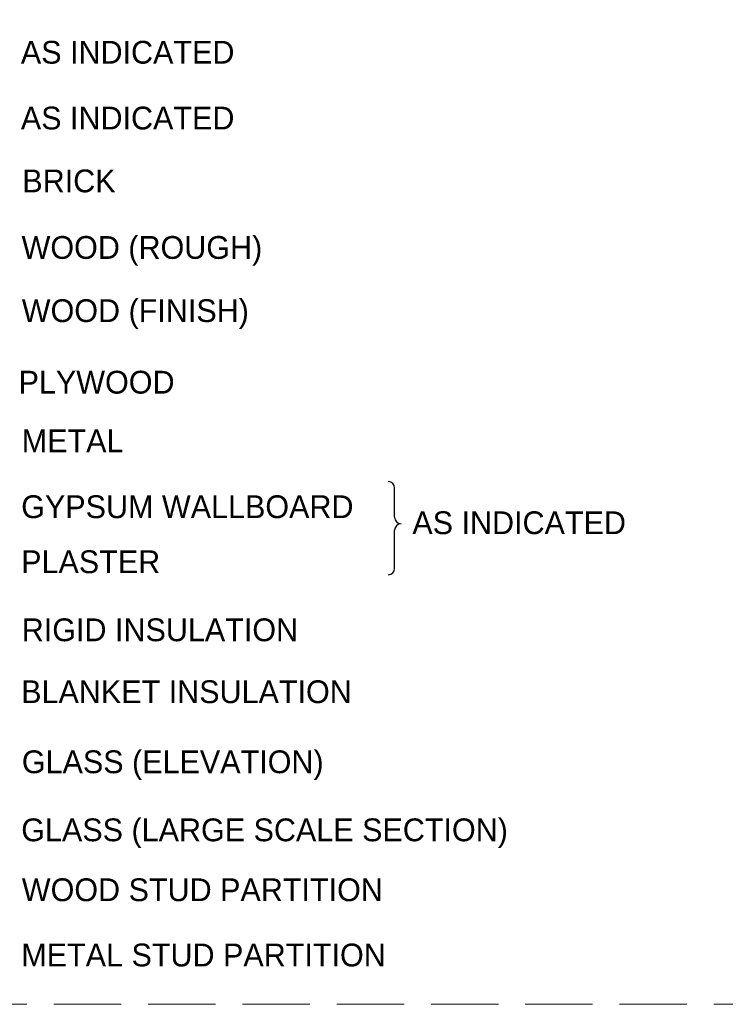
# Paper-space layout 'Layout1' of a CAD drawing. Header units: inches. Extents: x 1.2 to 32.4, y 0.8 to 21.2.
# Tile 3 of 12: x 3 to 6.7, y 0.8 to 5.9. Entities that reach past the tile are written whole.
import ezdxf
from ezdxf.enums import TextEntityAlignment as Align

# ---------------------------------------------------------------- set-up
doc = ezdxf.new("R2010")
doc.units = ezdxf.units.IN
doc.header["$MEASUREMENT"] = 0
doc.linetypes.add('DGN Style 3', pattern=[0.487989, 0.348564, -0.139426])
doc.layers.add('cenwoG302 - G-ANNO-TEXT', color=53, linetype='Continuous', lineweight=25)
doc.layers.add('G-Anno-Text', color=53, linetype='Continuous', lineweight=35)
doc.layers.add('G-Anno-Nplt', color=5, linetype='Continuous', lineweight=25, plot=False)
doc.styles.add('Style-Arial', font='ARIAL.TTF')
doc.styles.add('Style-WORKING', font='WORKING.shx')
doc.styles.add('Text', font='txt')

# ---------------------------------------------------------------- blocks, each defined once
blk = doc.blocks.new('coeSheet')
at = {"layer": 'G-Anno-Nplt', "color": 7, "linetype": 'DGN Style 3', "lineweight": 18, "flags": 128}
blk.add_lwpolyline([(-0.2, 0), (30.875, 0), (30.875, 20.5), (-0.2, 20.5)], close=True, dxfattribs=at)
at = {"layer": 'G-Anno-Text', "color": 1, "linetype": 'Continuous', "lineweight": 25, "style": 'Style-WORKING'}
for tag, p in [('14_appr', (29.2266, 18.65)), ('13_appr', (29.4297, 18.65)), ('12_appr', (29.6328, 18.65)), ('11_appr', (29.8359, 18.65)), ('10_appr', (30.0391, 18.65)), ('09_appr', (30.2422, 18.65)), ('08_appr', (30.4453, 18.65)), ('14_date', (29.2266, 18.1)), ('13_date', (29.4297, 18.1)), ('12_date', (29.6328, 18.1)), ('11_date', (29.8359, 18.1)), ('10_date', (30.0391, 18.1)), ('09_date', (30.2422, 18.1)), ('08_date', (30.4453, 18.1)), ('14_mark', (29.2266, 15.1)), ('13_mark', (29.4297, 15.1)), ('12_mark', (29.6328, 15.1)), ('11_mark', (29.8359, 15.1)), ('10_mark', (30.0391, 15.1)), ('09_mark', (30.2422, 15.1)), ('08_mark', (30.4453, 15.1)), ('07_appr', (29.2266, 14.7)), ('06_appr', (29.4297, 14.7)), ('05_appr', (29.6328, 14.7)), ('04_appr', (29.8359, 14.7)), ('03_appr', (30.0391, 14.7)), ('02_appr', (30.2422, 14.7)), ('01_appr', (30.4453, 14.7)), ('07_date', (29.2266, 14.15)), ('06_date', (29.4297, 14.15)), ('05_date', (29.6328, 14.15)), ('04_date', (29.8359, 14.15)), ('03_date', (30.0391, 14.15)), ('02_date', (30.2422, 14.15)), ('01_date', (30.4453, 14.15)), ('07_mark', (29.2266, 11.15)), ('06_mark', (29.4297, 11.15)), ('05_mark', (29.6328, 11.15)), ('04_mark', (29.8359, 11.15)), ('03_mark', (30.0391, 11.15)), ('02_mark', (30.2422, 11.15)), ('01_mark', (30.4453, 11.15))]:
    blk.add_attdef(tag, text='', height=0.075, rotation=90, dxfattribs=at).set_placement(p, align=Align.MIDDLE_CENTER)
for tag, p in [('14_desc', (29.2266, 15.35)), ('13_desc', (29.4297, 15.35)), ('12_desc', (29.6328, 15.35)), ('11_desc', (29.8359, 15.35)), ('10_desc', (30.0391, 15.35)), ('09_desc', (30.2422, 15.35)), ('08_desc', (30.4453, 15.35)), ('07_desc', (29.2266, 11.4)), ('06_desc', (29.4297, 11.4)), ('05_desc', (29.6328, 11.4)), ('04_desc', (29.8359, 11.4)), ('03_desc', (30.0391, 11.4)), ('02_desc', (30.2422, 11.4)), ('01_desc', (30.4453, 11.4))]:
    blk.add_attdef(tag, text='', height=0.075, rotation=90, dxfattribs=at).set_placement(p, align=Align.MIDDLE_LEFT)
at = {"layer": 'G-Anno-Text', "color": 1, "linetype": 'Continuous', "lineweight": 25, "style": 'Style-WORKING', "flags": 2}
for tag, p in [('plot_sytime', (30.595, 9.575)), ('plot_scale', (30.595, 8.275)), ('plot_short_design', (30.27, 7.675)), ('plot_design', (-0.2546, 2.6)), ('plot_username', (-0.2546, 1.4))]:
    blk.add_attdef(tag, text='', height=0.075, rotation=90, dxfattribs=at).set_placement(p, align=Align.TOP_LEFT)
at = {"layer": 'G-Anno-Text', "color": 1, "linetype": 'Continuous', "lineweight": 25, "style": 'Style-WORKING'}
for tag, p in [('issue_date', (29.2951, 9.275)), ('file_num', (30.27, 9.275)), ('checked_by', (29.62, 8.4538)), ('submitted_by_name', (29.945, 7.675)), ('designed_by_name', (29.2951, 7.675)), ('sheet_size', (30.595, 7.675)), ('drawn_by', (29.62, 7.675))]:
    blk.add_attdef(tag, text='', height=0.075, rotation=90, dxfattribs=at).set_placement(p, align=Align.TOP_LEFT)
at = {"layer": 'G-Anno-Text', "color": 6, "linetype": 'Continuous', "lineweight": 35, "style": 'Style-Arial'}
for tag, p in [('sheet_title_1', (30.1, 3.1469)), ('sheet_title_2', (30.3, 3.1469)), ('sheet_title_3', (30.5, 3.1469))]:
    blk.add_attdef(tag, text='', height=0.12, rotation=90, dxfattribs=at).set_placement(p, align=Align.TOP_CENTER)
at = {"layer": 'G-Anno-Text', "linetype": 'Continuous', "lineweight": 50, "style": 'Style-Arial'}
blk.add_attdef('sheet_id', text='', height=0.25, rotation=0, dxfattribs=at).set_placement((29.9378, 0.375), align=Align.MIDDLE_CENTER)

psp = doc.layouts.get("Layout1")

# ---------------------------------------------------------------- linework, layer by layer
at = {"layer": 'cenwoG302 - G-ANNO-TEXT'}
for p, q in [((4.9907, 3.2725), (4.9907, 3.4242)), ((4.9907, 3.0085), (4.9907, 3.2052))]:
    psp.add_line(p, q, dxfattribs=at)
for centre, start, end in [((4.9571, 3.4242), 0, 90), ((5.0244, 3.2725), 180, 270), ((5.0244, 3.2052), 90, 180), ((4.9571, 3.0085), 270, 0)]:
    psp.add_arc(centre, 0.0337, start, end, dxfattribs=at)

# ---------------------------------------------------------------- block references
at = {"layer": 'G-Anno-Nplt', "color": 7, "linetype": 'DGN Style 3', "lineweight": 18}
psp.add_blockref('coeSheet', (1.475, 0.75), dxfattribs=at)

# ---------------------------------------------------------------- texts
at = {"layer": 'cenwoG302 - G-ANNO-TEXT', "style": 'Text'}
for s, p in [('AS INDICATED', (3.0558, 5.6224)), ('AS INDICATED', (3.0557, 5.2816)), ('BRICK', (3.0634, 4.956)), ('WOOD (ROUGH)', (3.0595, 4.6113)), ('WOOD (FINISH)', (3.0605, 4.2839)), ('PLYWOOD', (3.044, 3.9134)), ('METAL', (3.0605, 3.6095)), ('GYPSUM WALLBOARD', (3.0576, 3.2684)), ('AS INDICATED', (5.0823, 3.1854)), ('PLASTER', (3.0574, 2.9833)), ('RIGID INSULATION', (3.0605, 2.6308)), ('BLANKET INSULATION', (3.0574, 2.3101)), ('GLASS (ELEVATION)', (3.0608, 1.9471)), ('GLASS (LARGE SCALE SECTION)', (3.0579, 1.5946)), ('WOOD STUD PARTITION', (3.0608, 1.2843)), ('METAL STUD PARTITION', (3.0581, 0.9463))]:
    psp.add_text(s, height=0.11811, dxfattribs=at).set_placement(p)

doc.saveas('drawing.dxf')
